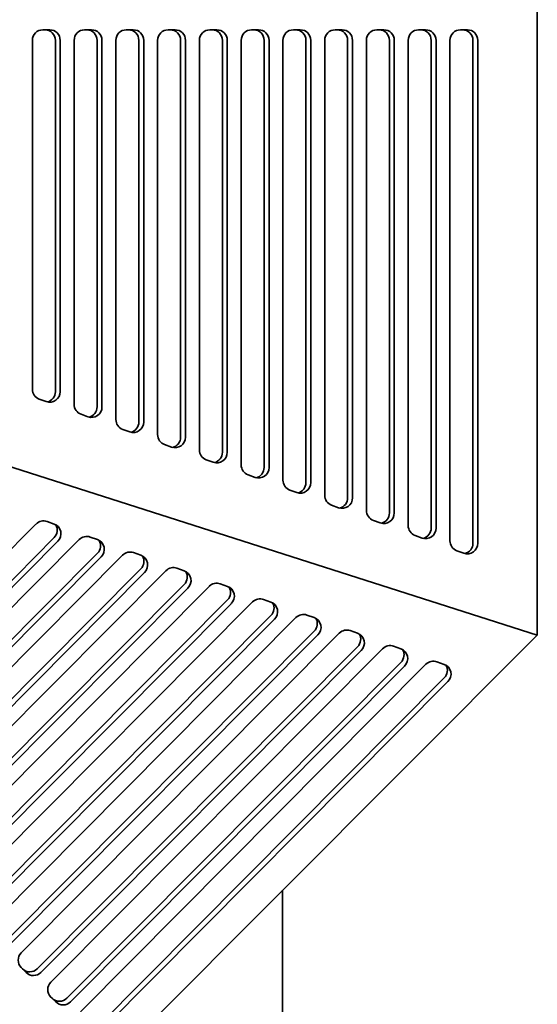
# Model space of a CAD drawing. Header units: millimetres. Extents: x 418 to 1262, y 170 to 1018.
# Tile 6 of 12: x 1115 to 1262, y 316 to 596. Entities that reach past the tile are written whole.
import ezdxf

# ---------------------------------------------------------------- set-up
doc = ezdxf.new("R2010")
doc.units = ezdxf.units.MM
doc.header["$LTSCALE"] = 4
doc.layers.add('Krawędzie widoczne(ISO)', color=7, linetype='Continuous', lineweight=35, true_color=0x262659)

msp = doc.modelspace()

# ---------------------------------------------------------------- linework, layer by layer
at = {"layer": 'Krawędzie widoczne(ISO)'}
for p, q in [((1262.5, 770.51), (1262.5, 420.5)), ((1121.76, 592.63), (1123.74, 592.63)), ((1133.65, 592.63), (1135.63, 592.63)), ((1145.53, 592.63), (1147.51, 592.63)), ((1157.42, 592.63), (1159.4, 592.63)), ((1169.3, 592.63), (1171.28, 592.63)), ((1181.19, 592.63), (1183.17, 592.63)), ((1193.07, 592.63), (1195.05, 592.63)), ((1204.95, 592.63), (1206.94, 592.63)), ((1216.84, 592.63), (1218.82, 592.63)), ((1228.72, 592.63), (1230.7, 592.63)), ((1240.61, 592.63), (1242.58, 592.63)), ((1118.79, 490.47), (1118.79, 589.63)), ((1125.33, 589.63), (1125.33, 489.75)), ((1126.71, 589.63), (1126.71, 489.75)), ((1130.67, 486.16), (1130.67, 589.63)), ((1137.22, 589.63), (1137.22, 485.44)), ((1138.6, 589.63), (1138.6, 485.44)), ((1142.56, 481.85), (1142.56, 589.63)), ((1149.1, 589.63), (1149.1, 481.13)), ((1150.48, 589.63), (1150.48, 481.13)), ((1154.44, 477.54), (1154.44, 589.63)), ((1160.98, 589.63), (1160.98, 476.82)), ((1162.37, 589.63), (1162.37, 476.82)), ((1166.33, 473.23), (1166.33, 589.63)), ((1172.87, 589.63), (1172.87, 472.51)), ((1174.25, 589.63), (1174.25, 472.51)), ((1178.21, 468.92), (1178.21, 589.63)), ((1184.75, 589.63), (1184.75, 468.2)), ((1186.14, 589.63), (1186.14, 468.2)), ((1190.1, 464.61), (1190.1, 589.63)), ((1196.64, 589.63), (1196.64, 463.89)), ((1198.02, 589.63), (1198.02, 463.89)), ((1201.98, 460.3), (1201.98, 589.63)), ((1208.52, 589.63), (1208.52, 459.58)), ((1209.91, 589.63), (1209.91, 459.58)), ((1213.87, 455.99), (1213.87, 589.63)), ((1220.41, 589.63), (1220.41, 455.28)), ((1221.79, 589.63), (1221.79, 455.28)), ((1225.75, 451.68), (1225.75, 589.63)), ((1232.29, 589.63), (1232.29, 450.97)), ((1233.68, 589.63), (1233.68, 450.97)), ((1237.64, 447.37), (1237.64, 589.63)), ((1244.17, 589.63), (1244.17, 446.66)), ((1245.55, 589.63), (1245.55, 446.66)), ((934, 525.39), (1262.5, 420.5)), ((1122.74, 486.93), (1120.76, 487.65)), ((1134.62, 482.62), (1132.64, 483.34)), ((1146.51, 478.31), (1144.53, 479.03)), ((1158.39, 474), (1156.41, 474.72)), ((1170.28, 469.69), (1168.3, 470.41)), ((1182.16, 465.38), (1180.18, 466.1)), ((1194.05, 461.07), (1192.07, 461.79)), ((1205.93, 456.76), (1203.95, 457.48)), ((1056.8, 388.84), (1119.82, 452.13)), ((1122.96, 452.84), (1124.99, 452.12)), ((1217.82, 452.45), (1215.84, 453.17)), ((1125.01, 448.26), (1061.34, 384.33)), ((1135.27, 448.42), (1137.32, 447.69)), ((1229.7, 448.14), (1227.72, 448.86)), ((1126.05, 447.21), (1062.38, 383.28)), ((1065.18, 380.48), (1132.13, 447.71)), ((1137.34, 443.83), (1069.74, 375.94)), ((1138.39, 442.78), (1070.78, 374.9)), ((1073.59, 372.11), (1144.46, 443.28)), ((1147.6, 443.99), (1149.66, 443.25)), ((1241.57, 443.84), (1239.6, 444.55)), ((1159.94, 439.56), (1161.99, 438.82)), ((1149.68, 439.4), (1078.15, 367.57)), ((1150.72, 438.35), (1079.19, 366.52)), ((1082, 363.73), (1156.8, 438.84)), ((1162.01, 434.96), (1086.56, 359.2)), ((1163.06, 433.92), (1087.6, 358.15)), ((1090.41, 355.36), (1169.13, 434.41)), ((1172.27, 435.13), (1174.33, 434.39)), ((1174.35, 430.53), (1094.97, 350.82)), ((1175.39, 429.48), (1096.01, 349.78)), ((1098.82, 346.98), (1181.47, 429.98)), ((1184.61, 430.69), (1186.66, 429.95)), ((1186.68, 426.1), (1103.38, 342.45)), ((1107.23, 338.61), (1193.8, 425.55)), ((1196.94, 426.26), (1199, 425.52)), ((1187.73, 425.05), (1104.42, 341.4)), ((1262.5, 420.5), (1015.01, 173)), ((1199.02, 421.67), (1111.79, 334.07)), ((1200.06, 420.62), (1112.83, 333.03)), ((1115.64, 330.24), (1206.14, 421.11)), ((1209.27, 421.83), (1211.33, 421.09)), ((1211.35, 417.23), (1120.2, 325.7)), ((1221.61, 417.4), (1223.67, 416.66)), ((1212.4, 416.19), (1121.24, 324.65)), ((1124.04, 321.86), (1218.47, 416.68)), ((1223.69, 412.8), (1128.6, 317.33)), ((1224.73, 411.75), (1129.65, 316.28)), ((1132.45, 313.49), (1230.81, 412.25)), ((1233.94, 412.96), (1236, 412.22)), ((1236.02, 408.37), (1137.01, 308.95)), ((1237.07, 407.32), (1138.06, 307.91)), ((1190, 255.5), (1190, 348)), ((1115.98, 325.67), (1115.53, 326.11)), ((1117.02, 324.62), (1115.62, 326.02)), ((1124.39, 317.29), (1123.94, 317.74)), ((1125.43, 316.25), (1124.03, 317.64))]:
    msp.add_line(p, q, dxfattribs=at)
for centre, major_axis, ratio, start_param, end_param in [((1121.76, 589.63), (0, 3), 0.990396, 0, 1.570796), ((1122.36, 589.63), (0, 3), 0.990396, 4.712389, 6.283185), ((1123.74, 589.63), (0, 3), 0.990396, 4.712389, 6.283185), ((1133.65, 589.63), (0, 3), 0.990396, 0, 1.570796), ((1134.24, 589.63), (0, 3), 0.990396, 4.712389, 6.283185), ((1135.63, 589.63), (0, 3), 0.990396, 4.712389, 6.283185), ((1145.53, 589.63), (0, 3), 0.990396, 0, 1.570796), ((1146.13, 589.63), (0, 3), 0.990396, 4.712389, 6.283185), ((1147.51, 589.63), (0, 3), 0.990396, 4.712389, 6.283185), ((1157.42, 589.63), (0, 3), 0.990396, 0, 1.570796), ((1158.01, 589.63), (0, 3), 0.990396, 4.712389, 6.283185), ((1159.4, 589.63), (0, 3), 0.990396, 4.712389, 6.283185), ((1169.3, 589.63), (0, 3), 0.990396, 0, 1.570796), ((1169.9, 589.63), (0, 3), 0.990396, 4.712389, 6.283185), ((1171.28, 589.63), (0, 3), 0.990396, 4.712389, 6.283185), ((1181.19, 589.63), (0, 3), 0.990396, 0, 1.570796), ((1181.78, 589.63), (0, 3), 0.990396, 4.712389, 6.283185), ((1183.17, 589.63), (0, 3), 0.990396, 4.712389, 6.283185), ((1193.07, 589.63), (0, 3), 0.990396, 0, 1.570796), ((1193.67, 589.63), (0, 3), 0.990396, 4.712389, 6.283185), ((1195.05, 589.63), (0, 3), 0.990396, 4.712389, 6.283185), ((1204.95, 589.63), (0, 3), 0.990396, 0, 1.570796), ((1205.55, 589.63), (0, 3), 0.990396, 4.712389, 6.283185), ((1206.94, 589.63), (0, 3), 0.990396, 4.712389, 6.283185), ((1216.84, 589.63), (0, 3), 0.990396, 0, 1.570796), ((1217.44, 589.63), (0, 3), 0.990396, 4.712389, 6.283185), ((1218.82, 589.63), (0, 3), 0.990396, 4.712389, 6.283185), ((1228.72, 589.63), (0, 3), 0.990396, 0, 1.570796), ((1229.32, 589.63), (0, 3), 0.990396, 4.712389, 6.283185), ((1230.7, 589.63), (0, 3), 0.990396, 4.712389, 6.283185), ((1240.61, 589.63), (0, 3), 0.990396, 0, 1.570796), ((1241.2, 589.63), (0, 3), 0.990396, 4.712389, 6.283185), ((1242.58, 589.63), (0, 3), 0.990396, 4.712389, 6.283185), ((1121.76, 490.47), (0, -3), 0.990396, 4.712389, 5.938537), ((1123.74, 489.75), (0, -3), 0.990396, 5.938537, 7.853982), ((1122.36, 489.75), (0, -3), 0.990396, 0.234814, 1.570796), ((1133.65, 486.16), (0, -3), 0.990396, 4.712389, 5.938537), ((1135.63, 485.44), (0, -3), 0.990396, 5.938537, 7.853982), ((1134.24, 485.44), (0, -3), 0.990396, 0.234814, 1.570796), ((1145.53, 481.85), (0, -3), 0.990396, 4.712389, 5.938537), ((1147.51, 481.13), (0, -3), 0.990396, 5.938537, 7.853982), ((1146.13, 481.13), (0, -3), 0.990396, 0.234814, 1.570796), ((1157.42, 477.54), (0, -3), 0.990396, 4.712389, 5.938537), ((1159.4, 476.82), (0, -3), 0.990396, 5.938537, 7.853982), ((1158.01, 476.82), (0, -3), 0.990396, 0.234814, 1.570796), ((1169.3, 473.23), (0, -3), 0.990396, 4.712389, 5.938537), ((1171.28, 472.51), (0, -3), 0.990396, 5.938537, 7.853982), ((1169.9, 472.51), (0, -3), 0.990396, 0.234814, 1.570796), ((1181.19, 468.92), (0, -3), 0.990396, 4.712389, 5.938537), ((1183.17, 468.2), (0, -3), 0.990396, 5.938537, 7.853982), ((1181.78, 468.2), (0, -3), 0.990396, 0.234814, 1.570796), ((1193.07, 464.61), (0, -3), 0.990396, 4.712389, 5.938537), ((1195.05, 463.89), (0, -3), 0.990396, 5.938537, 7.853982), ((1193.67, 463.89), (0, -3), 0.990396, 0.234814, 1.570796), ((1204.95, 460.3), (0, -3), 0.990396, 4.712389, 5.938537), ((1206.94, 459.58), (0, -3), 0.990396, 5.938537, 7.853982), ((1205.55, 459.58), (0, -3), 0.990396, 0.234814, 1.570796), ((1216.84, 455.99), (0, -3), 0.990396, 4.712389, 5.938537), ((1218.82, 455.28), (0, -3), 0.990396, 5.938537, 7.853982), ((1217.44, 455.28), (0, -3), 0.990396, 0.234814, 1.570796), ((1121.93, 450.04), (2.12, 2.12), 0.988988, 0.436261, 1.57289), ((1123.95, 449.31), (2.12, 2.12), 0.988988, 4.714483, 6.719447), ((1122.9, 450.35), (2.12, 2.12), 0.988988, 4.714483, 6.031124), ((1228.72, 451.68), (0, -3), 0.990396, 4.712389, 5.938537), ((1230.7, 450.97), (0, -3), 0.990396, 5.938537, 7.853982), ((1229.32, 450.97), (0, -3), 0.990396, 0.234814, 1.570796), ((1134.23, 445.61), (2.12, 2.12), 0.988988, 0.436261, 1.57289), ((1136.29, 444.88), (2.12, 2.12), 0.988988, 4.714483, 6.719447), ((1135.24, 445.92), (2.12, 2.12), 0.988988, 4.714483, 6.031124), ((1240.61, 447.37), (0, -3), 0.990396, 4.712389, 5.938537), ((1242.58, 446.66), (0, -3), 0.990396, 5.938537, 7.853982), ((1241.2, 446.66), (0, -3), 0.990396, 0.234814, 1.570796), ((1146.56, 441.18), (2.12, 2.12), 0.988988, 0.436261, 1.57289), ((1148.62, 440.44), (2.12, 2.12), 0.988988, 4.714483, 6.719447), ((1147.57, 441.49), (2.12, 2.12), 0.988988, 4.714483, 6.031124), ((1158.9, 436.75), (2.12, 2.12), 0.988988, 0.436261, 1.57289), ((1160.96, 436.01), (2.12, 2.12), 0.988988, 4.714483, 6.719447), ((1159.91, 437.06), (2.12, 2.12), 0.988988, 4.714483, 6.031124), ((1171.23, 432.32), (2.12, 2.12), 0.988988, 0.436261, 1.57289), ((1173.29, 431.58), (2.12, 2.12), 0.988988, 4.714483, 6.719447), ((1172.24, 432.62), (2.12, 2.12), 0.988988, 4.714483, 6.031124), ((1183.57, 427.88), (2.12, 2.12), 0.988988, 0.436261, 1.57289), ((1185.62, 427.15), (2.12, 2.12), 0.988988, 4.714483, 6.719447), ((1184.58, 428.19), (2.12, 2.12), 0.988988, 4.714483, 6.031124), ((1195.9, 423.45), (2.12, 2.12), 0.988988, 0.436261, 1.57289), ((1197.96, 422.71), (2.12, 2.12), 0.988988, 4.714483, 6.719447), ((1196.91, 423.76), (2.12, 2.12), 0.988988, 4.714483, 6.031124), ((1208.24, 419.02), (2.12, 2.12), 0.988988, 0.436261, 1.57289), ((1210.29, 418.28), (2.12, 2.12), 0.988988, 4.714483, 6.719447), ((1209.25, 419.33), (2.12, 2.12), 0.988988, 4.714483, 6.031124), ((1220.57, 414.59), (2.12, 2.12), 0.988988, 0.436261, 1.57289), ((1222.63, 413.85), (2.12, 2.12), 0.988988, 4.714483, 6.719447), ((1221.58, 414.89), (2.12, 2.12), 0.988988, 4.714483, 6.031124), ((1232.91, 410.15), (2.12, 2.12), 0.988988, 0.436261, 1.57289), ((1234.96, 409.42), (2.12, 2.12), 0.988988, 4.714483, 6.719447), ((1233.92, 410.46), (2.12, 2.12), 0.988988, 4.714483, 6.031124), ((1117.74, 328.14), (-2.12, -2.12), 0.988988, 4.714483, 6.285279), ((1118.09, 327.79), (-2.12, -2.12), 0.988988, 0.002094, 1.57289), ((1119.14, 326.75), (-2.12, -2.12), 0.988988, 0.002094, 1.57289), ((1126.15, 319.77), (-2.12, -2.12), 0.988988, 4.714483, 6.285279), ((1126.5, 319.42), (-2.12, -2.12), 0.988988, 0.002094, 1.57289), ((1127.55, 318.37), (-2.12, -2.12), 0.988988, 0.002094, 1.57289)]:
    msp.add_ellipse(centre, major_axis=major_axis, ratio=ratio, start_param=start_param, end_param=end_param, dxfattribs=at)

doc.saveas('drawing.dxf')
